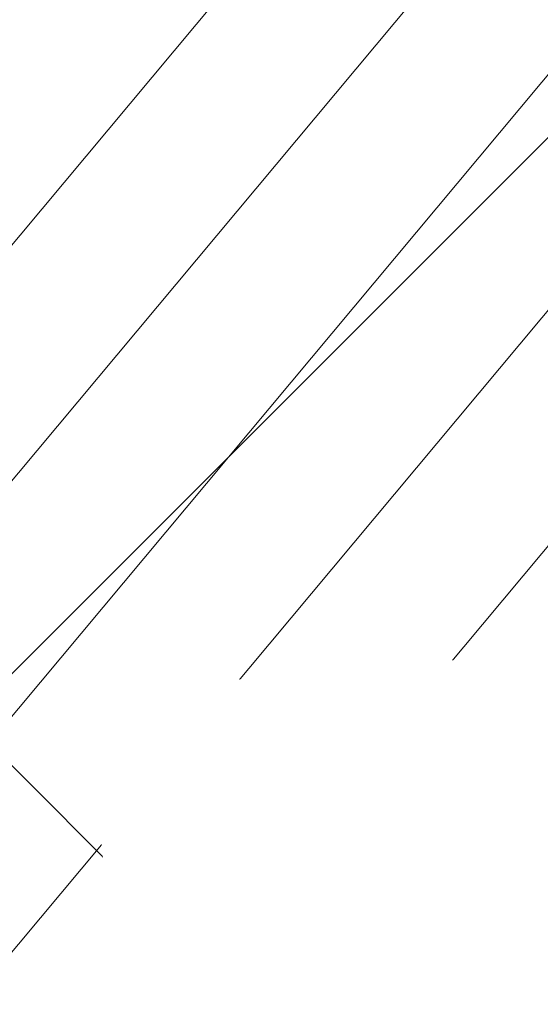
# Model space of a CAD drawing. Header units: feet. Extents: x 7493042 to 7493387, y 5986509 to 5986725.
# Tile 30 of 73: x 7493215.35 to 7493216.212, y 5986661.288 to 5986662.917. Entities that reach past the tile are written whole.
import ezdxf

# ---------------------------------------------------------------- set-up
doc = ezdxf.new("R2010")
doc.units = ezdxf.units.FT
doc.header["$MEASUREMENT"] = 0
doc.linetypes.add('ACAD_ISO03W100', pattern=[30, 12, -18])
for name, color, linetype, lineweight in [('_k_kreskowanie', 250, 'CONTINUOUS', 5), ('_k_widok', 7, 'CONTINUOUS', 18), ('_k_wymiar', 7, 'CONTINUOUS', 13), ('_k_ściany', 7, 'CONTINUOUS', 35)]:
    doc.layers.add(name, color=color, linetype=linetype, lineweight=lineweight)
doc.layers.add('_k_niewidoczna', color=72, linetype='CONTINUOUS', lineweight=9, plot=False)
doc.styles.add('GENERATED_STYLE_1', font='MS Gothic.ttf')

# ---------------------------------------------------------------- blocks, each defined once
blk = doc.blocks.new('3009EPZ')
at = {"layer": '_k_widok', "linetype": 'ACAD_ISO03W100', "ltscale": 0.02}
blk.add_circle((-2.000624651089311, 0), 2.000624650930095, dxfattribs=at)
at = {"layer": '_k_niewidoczna', "color": 1, "lineweight": 20, "insert": (-3.165554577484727, -0.2128368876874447), "char_height": 0.24, "width": 11.63444291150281, "attachment_point": 1, "line_spacing_factor": 1.55, "style": 'GENERATED_STYLE_1', "bg_fill": 2}
blk.add_mtext('\\A1;{\\f@MS Gothic|b0|i0|c238|p49;\\C256;\\P\\pi-0.24,l0.24,t0.24,1.2;^I^I3009EPZ\\P\\pi-0.96,l0.96,t0.96,1.2;^I}', dxfattribs=at)
blk = doc.blocks.new('PZ')
at = {"layer": '_k_kreskowanie'}
h = blk.add_hatch(dxfattribs=at)
h.set_pattern_fill('ANSI31', color=30, scale=2)
h.set_pattern_definition([(44.99999999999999, (0, 9.999999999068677), (-0.1767766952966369, 0.1767766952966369), [])])
h.paths.add_polyline_path([(0, 0), (-10.00000000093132, -9.313225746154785e-10), (-10, -8), (0, -8.000000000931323)])
at = {"layer": '_k_wymiar'}
blk.add_blockref('3009EPZ', (-4.874138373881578, -2.223998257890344), dxfattribs=at)
blk = doc.blocks.new('dz_89')
at = {"layer": '_k_widok', "true_color": 0x727430, "transparency": 33554483}
h = blk.add_hatch(color=67, dxfattribs=at)
h.dxf.hatch_style = 1
edge = h.paths.add_edge_path()
edge.add_line((12.70902155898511, 26.38064855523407), (7.709021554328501, 26.38064852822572))
edge.add_line((7.709021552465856, 26.38064852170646), (7.70902153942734, 37.78064853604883))
edge.add_line((7.709021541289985, 37.78064853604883), (6.369776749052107, 37.78064852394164))
edge.add_line((6.369776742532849, 37.78064853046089), (5.615883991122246, 14.49525390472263))
edge.add_line((5.615883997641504, 14.49525390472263), (18.80389758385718, 14.91181113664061))
edge.add_line((18.80389758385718, 14.91181113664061), (15.54272840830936, 18.68720442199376))
edge.add_arc((24.35910540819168, 26.30271166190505), 11.65008386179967, 180.0006461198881, 220.8201588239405, ccw=False)
edge.add_line((12.70902155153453, 26.3025802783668), (12.70902155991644, 26.38064854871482))
h.paths.add_polyline_path([(40.3690215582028, 42.12779145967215), (6.460092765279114, 40.54843281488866), (6.369776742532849, 37.78064853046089), (20.17902156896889, 37.78064855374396), (20.17902156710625, 39.05064855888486), (40.38900848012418, 39.05064853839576)])
h.paths.add_polyline_path([(40.3890215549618, 27.15064852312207), (32.28902155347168, 27.15064854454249), (32.28902156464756, 24.75064854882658), (31.12902155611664, 24.75064853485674), (31.12902154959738, 22.41511134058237), (31.24902159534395, 22.41511131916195), (31.24902155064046, 18.7951111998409), (31.12902157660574, 18.79511121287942), (31.12902157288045, 17.37511119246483), (37.4009747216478, 17.37511119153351)], flags=16)
edge = h.paths.add_edge_path()
edge.add_line((28.96902152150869, 24.75064853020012), (18.20161191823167, 24.75064854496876))
edge.add_arc((24.35902610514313, 26.30268215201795), 6.350004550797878, 194.1472389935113, 220.8203165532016)
edge.add_line((19.55357563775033, 22.15175411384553), (19.67721045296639, 22.00862444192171))
edge.add_line((19.67721045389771, 22.00862444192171), (22.76096443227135, 18.72709242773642))
edge.add_arc((26.92873122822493, 24.47511123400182), 7.100000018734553, 234.0549274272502, 269.9999999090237)
edge.add_line((26.92873121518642, 17.37511121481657), (28.9690215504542, 17.37511119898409))
edge.add_line((28.96902155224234, 17.37511119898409), (28.96902155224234, 18.79511121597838))
edge.add_line((28.96902155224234, 18.79511121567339), (28.8490215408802, 18.79511121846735))
edge.add_line((28.84902154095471, 18.79511121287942), (28.84902155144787, 22.4151113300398))
edge.add_line((28.84902155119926, 22.4151113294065), (28.96902152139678, 22.41511132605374))
edge.add_line((28.9690215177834, 22.41511132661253), (28.96902151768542, 24.75064853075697))
edge = h.paths.add_edge_path()
edge.add_arc((13.99827481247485, 10.76081904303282), 6.350176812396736, 359.9259715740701, 400.8197376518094)
edge.add_line((18.80389758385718, 14.91181113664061), (5.609941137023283, 14.49506619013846))
edge.add_line((5.60994113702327, 14.49506619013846), (5.005610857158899, -5.566441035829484))
edge.add_line((5.005610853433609, -5.566441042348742), (4.94169659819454, -30.1910327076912))
edge.add_line((4.94169660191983, -30.19103270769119), (-10.95257287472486, -30.01103900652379))
edge.add_line((-10.95257287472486, -30.01103900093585), (-7.97976715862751, -62.86399820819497))
edge.add_line((-7.979767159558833, -62.86399821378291), (26.62697393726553, -58.20511747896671))
edge.add_line((26.62697393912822, -58.20511747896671), (32.59135868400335, -54.96423566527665))
edge.add_line((32.59135868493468, -54.96423566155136), (40.39575607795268, -43.59466002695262))
edge.add_line((40.39575607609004, -43.59466002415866), (36.09191652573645, -43.96657251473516))
edge.add_line((36.09191652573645, -43.96657251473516), (27.13389821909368, -44.82471283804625))
edge.add_line((27.13389822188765, -44.82471284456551), (21.40663926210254, -45.45580032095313))
edge.add_line((21.40663925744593, -45.45580031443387), (21.76153076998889, -48.25727015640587))
edge.add_line((21.76153076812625, -48.25727016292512), (13.38419240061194, -49.23040239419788))
edge.add_line((13.3841924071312, -49.23040239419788), (13.21135381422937, -47.69499205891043))
edge.add_line((13.2113538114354, -47.69499205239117), (7.145014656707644, -48.46539149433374))
edge.add_line((7.145014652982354, -48.465391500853), (4.158830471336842, -45.61260267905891))
edge.add_line((4.158830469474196, -45.61260267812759), (3.796435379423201, -42.43696575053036))
edge.add_line((3.796435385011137, -42.43696574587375), (5.607288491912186, -40.02250703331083))
edge.add_line((5.607288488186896, -40.02250703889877), (4.50924433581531, -31.20987534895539))
edge.add_line((4.509244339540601, -31.20987534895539), (7.406442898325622, -30.84037367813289))
edge.add_line((7.406442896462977, -30.84037367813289), (7.354475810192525, -25.59051912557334))
edge.add_line((7.354475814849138, -25.59051912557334), (13.5241225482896, -24.89589675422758))
edge.add_line((13.52412253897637, -24.89589675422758), (20.14724967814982, -24.10867510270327))
edge.add_line((20.14724967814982, -24.10867509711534), (20.30905911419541, -19.73186123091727))
edge.add_line((20.30905912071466, -19.73186123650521), (20.34844632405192, 10.75261436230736))
edge = h.paths.add_edge_path(flags=16)
edge.add_line((13.01895449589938, -13.43925650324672), (8.439511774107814, -13.33923487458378))
edge.add_line((8.439511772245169, -13.33923487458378), (8.26644729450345, -8.383656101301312))
edge.add_line((8.266447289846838, -8.38365610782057), (6.891811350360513, -8.398121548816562))
edge.add_line((6.891811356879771, -8.398121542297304), (6.954738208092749, 13.77454660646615))
edge.add_line((6.954738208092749, 13.77454659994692), (18.00234881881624, 13.77454662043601))
edge.add_line((18.00234881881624, 13.77454662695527), (17.97982610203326, -3.657293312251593))
edge.add_line((17.97982610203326, -3.657293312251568), (18.8359501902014, -3.658067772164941))
edge.add_line((18.83595019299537, -3.658067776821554), (18.83470074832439, -5.039304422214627))
edge.add_line((18.83470074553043, -5.039304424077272), (17.97804198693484, -5.038197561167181))
edge.add_line((17.9780419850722, -5.038197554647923), (17.97385397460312, -8.27958876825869))
edge.add_line((17.97385397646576, -8.27958876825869), (19.77666913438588, -8.506651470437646))
edge.add_line((19.77666913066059, -8.506651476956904), (19.72751823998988, -11.4468528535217))
edge.add_line((19.72751823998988, -11.4468528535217), (18.06569280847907, -11.46519165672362))
edge.add_line((18.06569281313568, -11.46519165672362), (18.02478807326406, -13.3749892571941))
edge.add_line((18.02478807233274, -13.3749892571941), (18.31841797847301, -13.48052910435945))
edge.add_line((18.31841797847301, -13.48052909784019), (18.31391199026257, -14.5805194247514))
edge.add_line((18.31391198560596, -14.58051943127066), (20.31551771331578, -14.58310556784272))
edge.add_line((20.3155177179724, -14.58310556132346), (20.31293363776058, -16.58310389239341))
edge.add_line((20.31293363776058, -16.58310389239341), (18.31071343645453, -16.58051694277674))
edge.add_line((18.31071343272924, -16.58051694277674), (18.30203254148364, -17.48049553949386))
edge.add_line((18.30203254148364, -17.48049553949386), (14.30206610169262, -17.46411012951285))
edge.add_line((14.30206610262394, -17.46411012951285), (14.31845152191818, -13.46414370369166))
edge.add_line((14.31845152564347, -13.46414370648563), (13.0189544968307, -13.43925650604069))
edge = h.paths.add_edge_path()
edge.add_line((70.70547728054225, -22.95664114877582), (71.4472457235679, -22.85710347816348))
edge.add_line((71.44724573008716, -22.85710347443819), (69.8489759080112, 11.45785041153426))
edge.add_line((69.8489759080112, 11.45785041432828), (26.86243700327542, 9.455688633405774))
edge.add_arc((32.74163792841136, 5.475111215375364), 7.100000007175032, 145.8996048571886, 179.9259717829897)
edge.add_line((25.64164385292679, 5.484284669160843), (25.62778908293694, -5.238872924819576))
edge.add_line((25.62778907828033, -5.238872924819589), (25.60720499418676, -21.17032181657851))
edge.add_line((25.60720499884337, -21.17032181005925), (27.299590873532, -23.25855136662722))
edge.add_line((27.29959087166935, -23.25855137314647), (27.12347947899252, -23.27948386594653))
edge.add_line((27.12347947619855, -23.27948385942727), (27.71707911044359, -26.05621343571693))
edge.add_line((27.71707911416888, -26.05621344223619), (29.53703548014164, -27.82601317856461))
edge.add_line((29.53703548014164, -27.82601317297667), (29.60346308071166, -27.82848015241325))
edge.add_line((29.6034630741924, -27.82848015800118), (36.52562348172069, -27.13329647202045))
edge.add_line((36.5256234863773, -27.13329646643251), (36.26258692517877, -25.0899024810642))
edge.add_line((36.26258692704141, -25.08990248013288), (36.07831178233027, -24.66276939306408))
edge.add_line((36.07831178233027, -24.66276939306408), (35.15574125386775, -23.36763865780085))
edge.add_line((35.15574125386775, -23.36763865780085), (35.00444155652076, -22.59148895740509))
edge.add_line((35.00444155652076, -22.59148896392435), (39.10632897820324, -22.11164607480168))
edge.add_line((39.10632897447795, -22.11164606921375), (39.20411890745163, -22.94759307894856))
edge.add_line((39.20411891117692, -22.94759307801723), (38.26454920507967, -25.0741886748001))
edge.add_line((38.26454920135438, -25.07418867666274), (38.50228764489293, -26.89560536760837))
edge.add_line((38.50228764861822, -26.89560536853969), (39.51359771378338, -26.79456247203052))
edge.add_line((39.51359771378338, -26.79456247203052), (41.05788775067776, -26.64026801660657))
edge.add_line((41.05788775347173, -26.6402680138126), (43.63170448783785, -26.38311060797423))
edge.add_line((43.63170448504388, -26.38311060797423), (44.91861283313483, -26.25453190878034))
edge.add_line((44.91861282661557, -26.25453191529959), (47.49242954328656, -25.99737448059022))
edge.add_line((47.49242954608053, -25.99737447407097), (49.95831791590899, -25.73115457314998))
edge.add_line((49.95831791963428, -25.73115457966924), (52.31213912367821, -25.45632046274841))
edge.add_line((52.31213912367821, -25.45632045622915), (58.19669211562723, -24.76923523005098))
edge.add_line((58.19669211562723, -24.76923523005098), (59.37360269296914, -24.63181821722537))
edge.add_line((59.37360268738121, -24.63181822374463), (60.55051330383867, -24.49440115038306))
edge.add_line((60.55051330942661, -24.49440114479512), (60.21025393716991, -21.28603019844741))
edge.add_line((60.21025393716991, -21.28603020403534), (62.11008556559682, -21.05637871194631))
edge.add_line((62.11008556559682, -21.05637870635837), (62.42622630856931, -24.13022891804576))
edge.add_line((62.42622630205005, -24.13022891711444), (64.211544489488, -25.36733802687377))
edge.add_line((64.21154449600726, -25.36733802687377), (70.90926426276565, -24.47528995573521))
edge.add_line((70.90926425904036, -24.47528996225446), (70.70547728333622, -22.95664114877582))
h.paths.add_polyline_path([(43.90902158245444, 33.17064851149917), (43.40902154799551, 33.17064852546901)], flags=17)
h.paths.add_polyline_path([(51.80902156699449, 33.17064855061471), (52.30902153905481, 33.17064853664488), (52.25776074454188, 33.17064853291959)], flags=17)
h.paths.add_polyline_path([(51.60902157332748, 31.97064854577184), (51.10902157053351, 31.97064853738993)], flags=17)
h.paths.add_polyline_path([(50.40902157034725, 31.97064852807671), (50.90902157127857, 31.970648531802)], flags=17)
h.paths.add_polyline_path([(49.70902156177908, 31.97064853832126), (50.20902156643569, 31.9706485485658)], flags=17)
h.paths.add_polyline_path([(49.50902157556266, 33.17064853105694), (49.00902156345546, 34.88798305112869)], flags=17)
h.paths.add_polyline_path([(48.30902154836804, 31.97064854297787), (48.80902156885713, 31.97064854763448)], flags=17)
h.paths.add_polyline_path([(48.10902155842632, 31.97064852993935), (47.60902157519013, 31.97064853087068)], flags=17)
h.paths.add_polyline_path([(47.40902157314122, 31.97064854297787), (46.90902157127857, 31.9706485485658)], flags=17)
h.paths.add_polyline_path([(46.20902156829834, 33.17064854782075), (46.70902156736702, 33.17064852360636)], flags=17)
h.paths.add_polyline_path([(46.00902155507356, 31.97064852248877), (45.50902155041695, 31.97064853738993)], flags=17)
h.paths.add_polyline_path([(45.30902156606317, 31.9706485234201), (44.80902154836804, 31.97064851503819)], flags=17)
h.paths.add_polyline_path([(44.60902157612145, 31.97064851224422), (44.109021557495, 31.97064851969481)], flags=17)
h.paths.add_polyline_path([(53.10176307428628, 26.89891276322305), (52.6837246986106, 34.88798304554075), (62.67006255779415, 35.41053103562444), (63.08810090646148, 27.421460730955)], flags=16)
edge = h.paths.add_edge_path()
edge.add_line((42.96902156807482, 26.89891279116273), (42.96902155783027, 27.8306485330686))
edge.add_line((42.96902155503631, 27.83064852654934), (40.38902156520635, 27.83064852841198))
edge.add_line((40.38902156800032, 27.83064853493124), (40.38902156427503, 27.17064853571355))
edge.add_line((40.38902156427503, 27.17064853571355), (37.4009747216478, 17.37511119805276))
edge.add_line((37.4009747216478, 17.37511119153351), (37.4009747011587, 12.57511119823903))
edge.add_line((37.4009747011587, 12.57511120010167), (32.74163790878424, 12.57511120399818))
edge.add_arc((32.74163790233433, 5.475111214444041), 7.099999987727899, 90.00000000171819, 145.8996045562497)
edge.add_line((26.86243701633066, 9.455688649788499), (69.8489759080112, 11.45785041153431))
edge.add_line((69.8489759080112, 11.45785041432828), (68.35975570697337, 43.43150139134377))
edge.add_line((68.3597557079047, 43.43150139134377), (40.36902155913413, 42.12779145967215))
edge.add_line((40.3690215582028, 42.12779145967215), (40.38902154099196, 39.05064854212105))
edge.add_line((40.38902154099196, 39.05064854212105), (40.38902155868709, 36.79064854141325))
edge.add_line((40.38902155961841, 36.79064854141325), (42.98902157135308, 36.79064853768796))
edge.add_line((42.98902156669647, 36.7906485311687), (42.98902155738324, 34.88798305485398))
edge.add_line((42.98902155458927, 34.88798305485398), (52.68372470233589, 34.88798305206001))
edge.add_line((52.68372470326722, 34.88798305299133), (53.10176307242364, 26.89891277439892))
edge.add_line((53.10176307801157, 26.8989127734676), (42.96902156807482, 26.89891278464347))
at = {"layer": '_k_widok', "rotation": 2.995343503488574}
blk.add_blockref('PZ', (62.81248085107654, 35.40524195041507), dxfattribs=at)
blk = doc.blocks.new('st_arch')
at = {"layer": '_k_kreskowanie'}
h = blk.add_hatch(dxfattribs=at)
h.set_pattern_fill('ANSI37', color=251, scale=1.5)
h.set_pattern_definition([(45, (0, 0), (-0.1325825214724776, 0.1325825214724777), []), (135, (0, 0), (-0.1325825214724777, -0.1325825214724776), [])])
h.paths.add_polyline_path([(-3.651893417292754, -0.1649241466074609, 0.1831310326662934), (-4.930936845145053, 1.732734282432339), (-7.999900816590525, 1.451194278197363), (-7.281507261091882, -6.544039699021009, 0.1004428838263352), (-5.454968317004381, -6.373939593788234, 0.2309915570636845), (-3.621269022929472, -4.319969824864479, 0.1038149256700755)])

msp = doc.modelspace()

# ---------------------------------------------------------------- block references
at = {"layer": '_k_ściany', "color": 4, "xscale": 11.74033149, "yscale": 11.74033149, "zscale": 11.74033149, "rotation": 270}
msp.add_blockref('st_arch', (7493229.551674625, 5986601.524765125), dxfattribs=at)

# ---------------------------------------------------------------- next in the draw order: block references
at = {"layer": '_k_ściany', "rotation": 2.126854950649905}
msp.add_blockref('dz_89', (7493161.928738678, 5986627.126837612), dxfattribs=at)

doc.saveas('drawing.dxf')
